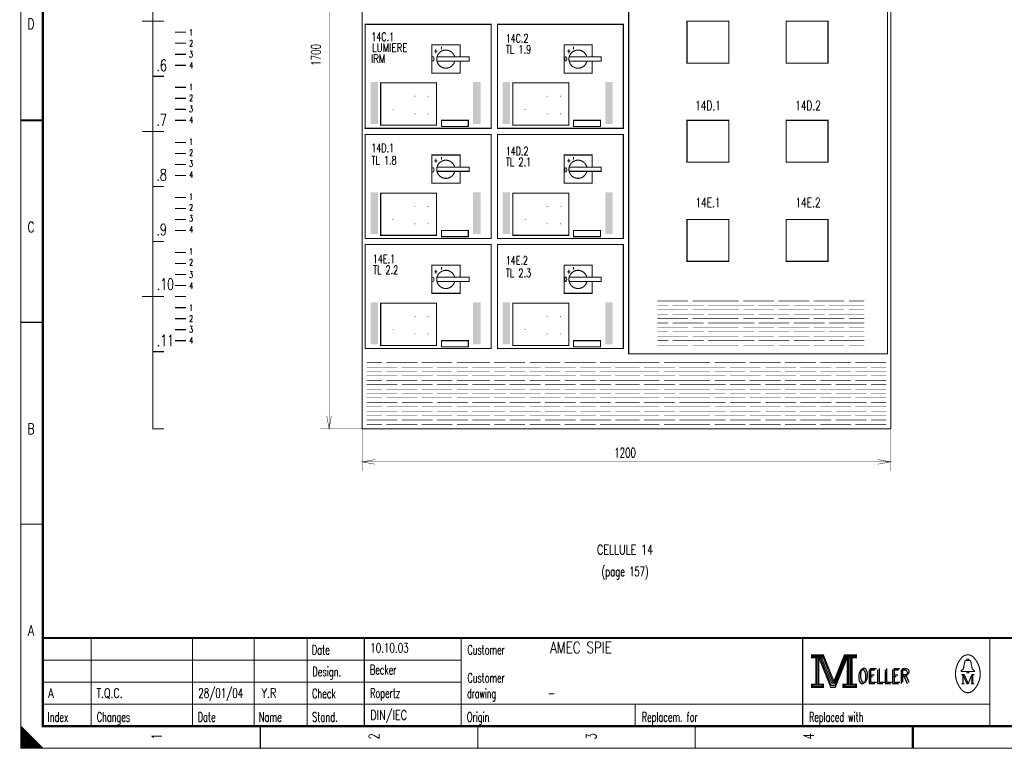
# Model space of a CAD drawing. Header units: centimetres. Extents: x 0 to 491, y -1040 to 69.
# Tile 174 of 181: x 250 to 272, y -40 to -23. Entities that reach past the tile are written whole.
import ezdxf
from ezdxf.enums import TextEntityAlignment as Align

# ---------------------------------------------------------------- set-up
doc = ezdxf.new("R2010")
doc.units = ezdxf.units.CM
doc.header["$MEASUREMENT"] = 0
doc.layers.get('0').update_dxf_attribs({"color": 9, "linetype": 'CONTINUOUS'})
doc.styles.get("Standard").update_dxf_attribs({"font": 'romans.shx', "bigfont": 'TXT.shx'})

msp = doc.modelspace()

# ---------------------------------------------------------------- linework, layer by layer
at = {"color": 0, "flags": 128}
for points, const_width in [([(250, -25.75), (250, -11.5), (290.5, -11.5), (290.5, -40), (250, -40), (250, -25.75)], 0.025), ([(253, -15.75), (253, -32.75), (253.25, -32.75)], 0.025), ([(257.75, -15.75), (256.8, -15.751), (257, -15.751), (256.947, -16.048), (257, -15.751), (257.051, -16.048), (257, -15.751), (257, -32.751), (257.051, -32.456), (257, -32.751), (256.947, -32.456), (257, -32.751), (256.8, -32.751), (257.75, -32.75)], 0.01), ([(259.974, -24.306), (259.974, -24.036), (259.334, -24.036), (259.334, -24.676), (259.974, -24.676), (259.974, -24.404)], 0.025), ([(262.974, -24.306), (262.974, -24.036), (262.334, -24.036), (262.334, -24.676), (262.974, -24.676), (262.974, -24.404)], 0.025), ([(259.45, -24.31), (260.178, -24.31), (260.178, -24.407), (259.455, -24.407)], 0.025), ([(262.45, -24.31), (263.178, -24.31), (263.178, -24.407), (262.455, -24.407)], 0.025), ([(258.95, -25.2), (258.95, -25.19), (258.95, -25.21), (258.95, -25.2), (258.94, -25.2), (258.96, -25.2)], 0.01), ([(259.25, -25.2), (259.25, -25.19), (259.25, -25.21), (259.25, -25.2), (259.24, -25.2), (259.26, -25.2)], 0.01), ([(261.95, -25.2), (261.95, -25.19), (261.95, -25.21), (261.95, -25.2), (261.94, -25.2), (261.96, -25.2)], 0.01), ([(262.25, -25.2), (262.25, -25.19), (262.25, -25.21), (262.25, -25.2), (262.24, -25.2), (262.26, -25.2)], 0.01), ([(258.45, -25.5), (258.45, -25.49), (258.45, -25.51), (258.45, -25.5), (258.44, -25.5), (258.46, -25.5)], 0.01), ([(258.95, -25.6), (258.95, -25.59), (258.95, -25.61), (258.95, -25.6), (258.94, -25.6), (258.96, -25.6)], 0.01), ([(259.25, -25.6), (259.25, -25.59), (259.25, -25.61), (259.25, -25.6), (259.24, -25.6), (259.26, -25.6)], 0.01), ([(261.45, -25.5), (261.45, -25.49), (261.45, -25.51), (261.45, -25.5), (261.44, -25.5), (261.46, -25.5)], 0.01), ([(261.95, -25.6), (261.95, -25.59), (261.95, -25.61), (261.95, -25.6), (261.94, -25.6), (261.96, -25.6)], 0.01), ([(262.25, -25.6), (262.25, -25.59), (262.25, -25.61), (262.25, -25.6), (262.24, -25.6), (262.26, -25.6)], 0.01), ([(259.974, -26.806), (259.974, -26.536), (259.334, -26.536), (259.334, -27.176), (259.974, -27.176), (259.974, -26.904)], 0.025), ([(262.974, -26.806), (262.974, -26.536), (262.334, -26.536), (262.334, -27.176), (262.974, -27.176), (262.974, -26.904)], 0.025), ([(259.45, -26.81), (260.178, -26.81), (260.178, -26.907), (259.455, -26.907)], 0.025), ([(262.45, -26.81), (263.178, -26.81), (263.178, -26.907), (262.455, -26.907)], 0.025), ([(258.95, -27.7), (258.95, -27.69), (258.95, -27.71), (258.95, -27.7), (258.94, -27.7), (258.96, -27.7)], 0.01), ([(259.25, -27.7), (259.25, -27.69), (259.25, -27.71), (259.25, -27.7), (259.24, -27.7), (259.26, -27.7)], 0.01), ([(261.95, -27.7), (261.95, -27.69), (261.95, -27.71), (261.95, -27.7), (261.94, -27.7), (261.96, -27.7)], 0.01), ([(262.25, -27.7), (262.25, -27.69), (262.25, -27.71), (262.25, -27.7), (262.24, -27.7), (262.26, -27.7)], 0.01), ([(258.45, -28), (258.45, -27.99), (258.45, -28.01), (258.45, -28), (258.44, -28), (258.46, -28)], 0.01), ([(258.95, -28.1), (258.95, -28.09), (258.95, -28.11), (258.95, -28.1), (258.94, -28.1), (258.96, -28.1)], 0.01), ([(259.25, -28.1), (259.25, -28.09), (259.25, -28.11), (259.25, -28.1), (259.24, -28.1), (259.26, -28.1)], 0.01), ([(261.45, -28), (261.45, -27.99), (261.45, -28.01), (261.45, -28), (261.44, -28), (261.46, -28)], 0.01), ([(261.95, -28.1), (261.95, -28.09), (261.95, -28.11), (261.95, -28.1), (261.94, -28.1), (261.96, -28.1)], 0.01), ([(262.25, -28.1), (262.25, -28.09), (262.25, -28.11), (262.25, -28.1), (262.24, -28.1), (262.26, -28.1)], 0.01), ([(259.974, -29.306), (259.974, -29.036), (259.334, -29.036), (259.334, -29.676), (259.974, -29.676), (259.974, -29.404)], 0.025), ([(262.974, -29.306), (262.974, -29.036), (262.334, -29.036), (262.334, -29.676), (262.974, -29.676), (262.974, -29.404)], 0.025), ([(259.45, -29.31), (260.178, -29.31), (260.178, -29.407), (259.455, -29.407)], 0.025), ([(262.45, -29.31), (263.178, -29.31), (263.178, -29.407), (262.455, -29.407)], 0.025), ([(263.75, -32.75), (257.75, -32.75), (257.75, -30.25)], 0.01), ([(258.95, -30.2), (258.95, -30.19), (258.95, -30.21), (258.95, -30.2), (258.94, -30.2), (258.96, -30.2)], 0.01), ([(259.25, -30.2), (259.25, -30.19), (259.25, -30.21), (259.25, -30.2), (259.24, -30.2), (259.26, -30.2)], 0.01), ([(261.95, -30.2), (261.95, -30.19), (261.95, -30.21), (261.95, -30.2), (261.94, -30.2), (261.96, -30.2)], 0.01), ([(262.25, -30.2), (262.25, -30.19), (262.25, -30.21), (262.25, -30.2), (262.24, -30.2), (262.26, -30.2)], 0.01), ([(258.45, -30.5), (258.45, -30.49), (258.45, -30.51), (258.45, -30.5), (258.44, -30.5), (258.46, -30.5)], 0.01), ([(258.95, -30.6), (258.95, -30.59), (258.95, -30.61), (258.95, -30.6), (258.94, -30.6), (258.96, -30.6)], 0.01), ([(259.25, -30.6), (259.25, -30.59), (259.25, -30.61), (259.25, -30.6), (259.24, -30.6), (259.26, -30.6)], 0.01), ([(261.45, -30.5), (261.45, -30.49), (261.45, -30.51), (261.45, -30.5), (261.44, -30.5), (261.46, -30.5)], 0.01), ([(261.95, -30.6), (261.95, -30.59), (261.95, -30.61), (261.95, -30.6), (261.94, -30.6), (261.96, -30.6)], 0.01), ([(262.25, -30.6), (262.25, -30.59), (262.25, -30.61), (262.25, -30.6), (262.24, -30.6), (262.26, -30.6)], 0.01), ([(257.75, -32.75), (257.75, -33.701), (257.75, -33.501), (258.045, -33.554), (257.75, -33.501), (258.045, -33.45), (257.75, -33.501), (269.75, -33.501), (269.454, -33.45), (269.75, -33.501), (269.454, -33.554), (269.75, -33.501), (269.75, -33.701), (269.75, -32.75)], 0.01), ([(267.95, -37.88), (267.95, -37.95), (268.05, -37.95), (268.05, -38.55), (267.95, -38.55), (267.95, -38.62), (268.22, -38.62), (268.22, -38.55), (268.12, -38.55), (268.12, -37.95), (268.22, -37.95), (268.22, -37.88), (267.95, -37.88)], 0.025), ([(268.07, -37.93), (268.07, -38.57), (268.1, -38.57), (268.1, -37.93)], 0.025), ([(268.12, -37.95), (268.39, -38.62), (268.49, -38.62), (268.76, -37.95)], 0.025), ([(268.18, -37.95), (268.42, -38.54), (268.46, -38.54)], 0.025), ([(268.22, -37.88), (268.46, -38.48), (268.7, -37.88)], 0.025), ([(268.22, -37.95), (268.44, -38.51), (268.47, -38.51)], 0.025), ([(268.46, -38.58), (268.49, -38.58), (268.74, -37.95)], 0.025), ([(268.46, -38.54), (268.48, -38.54), (268.72, -37.95)], 0.025), ([(268.76, -37.95), (268.76, -38.55), (268.66, -38.55), (268.66, -38.62), (268.71, -38.62)], 0.025), ([(268.7, -37.88), (268.7, -37.95), (268.8, -37.95), (268.8, -38.55), (268.7, -38.55), (268.7, -38.62), (268.97, -38.62), (268.97, -38.55), (268.87, -38.55), (268.87, -37.95), (268.97, -37.95), (268.97, -37.88), (268.7, -37.88)], 0.025), ([(268.78, -37.93), (268.78, -38.57), (268.83, -38.57), (268.83, -37.93), (268.85, -37.93), (268.85, -38.57)], 0.025), ([(271.48, -38.01), (271.48, -37.98), (271.52, -37.98), (271.52, -38.01)], 0.025), ([(271.48, -38.26), (271.35, -38.26), (271.35, -38.24), (271.4, -38.2), (271.43, -38.04)], 0.025), ([(271.52, -38.26), (271.65, -38.26), (271.65, -38.24), (271.6, -38.2), (271.57, -38.04)], 0.025), ([(271.39, -38.33), (271.39, -38.54), (271.35, -38.54)], 0.025), ([(271.39, -38.33), (271.48, -38.54), (271.51, -38.54)], 0.025), ([(250, -39.5), (250, -40), (250.5, -40), (250, -39.5), (250.025, -39.525), (250.025, -40), (250.05, -40), (250.05, -39.55), (250.075, -39.575), (250.075, -40), (250.1, -40), (250.1, -39.6), (250.125, -39.625), (250.125, -40), (250.15, -40)], 0.025), ([(250.15, -40), (250.15, -39.65), (250.175, -39.675), (250.175, -40), (250.2, -40), (250.2, -39.7), (250.225, -39.725), (250.225, -40), (250.25, -40), (250.25, -39.75), (250.275, -39.775), (250.275, -40), (250.3, -40), (250.3, -39.8), (250.325, -39.825)], 0.025), ([(250.325, -39.825), (250.325, -40), (250.35, -40), (250.35, -39.85), (250.375, -39.875), (250.375, -40), (250.4, -40), (250.4, -39.9), (250.425, -39.925), (250.425, -40), (250.45, -40), (250.45, -39.95), (250.475, -39.975)], 0.025)]:
    msp.add_lwpolyline(points, dxfattribs=dict(at, const_width=const_width))
for points, const_width in [([(250, -11.5), (290.5, -11.5), (290.5, -40), (250, -40)], 0.025), ([(250.5, -12), (290, -12), (290, -39.5), (250.5, -39.5)], 0.05), ([(250.5, -12), (290, -12), (290, -39.5), (250.5, -39.5)], 0.025), ([(263.8, -16.05), (269.675, -16.05), (269.675, -31.05), (263.8, -31.05)], 0.025), ([(257.82, -25.93), (260.68, -25.93), (260.68, -23.57), (257.82, -23.57)], 0.025), ([(260.82, -25.93), (263.68, -25.93), (263.68, -23.57), (260.82, -23.57)], 0.025), ([(265.125, -23.5), (266.075, -23.5), (266.075, -24.45), (265.125, -24.45)], 0.025), ([(267.375, -23.5), (268.325, -23.5), (268.325, -24.45), (267.375, -24.45)], 0.025), ([(258.17, -24.9), (259.44, -24.9), (259.44, -25.86), (258.17, -25.86)], 0.025), ([(261.17, -24.9), (262.44, -24.9), (262.44, -25.86), (261.17, -25.86)], 0.025), ([(259.55, -25.89), (260.16, -25.89), (260.16, -25.75), (259.55, -25.75)], 0.025), ([(262.55, -25.89), (263.16, -25.89), (263.16, -25.75), (262.55, -25.75)], 0.025), ([(265.125, -25.75), (266.075, -25.75), (266.075, -26.7), (265.125, -26.7)], 0.025), ([(267.375, -25.75), (268.325, -25.75), (268.325, -26.7), (267.375, -26.7)], 0.025), ([(257.82, -28.43), (260.68, -28.43), (260.68, -26.07), (257.82, -26.07)], 0.025), ([(260.82, -28.43), (263.68, -28.43), (263.68, -26.07), (260.82, -26.07)], 0.025), ([(258.17, -27.4), (259.44, -27.4), (259.44, -28.36), (258.17, -28.36)], 0.025), ([(261.17, -27.4), (262.44, -27.4), (262.44, -28.36), (261.17, -28.36)], 0.025), ([(265.125, -28), (266.075, -28), (266.075, -28.95), (265.125, -28.95)], 0.025), ([(267.375, -28), (268.325, -28), (268.325, -28.95), (267.375, -28.95)], 0.025), ([(259.55, -28.39), (260.16, -28.39), (260.16, -28.25), (259.55, -28.25)], 0.025), ([(262.55, -28.39), (263.16, -28.39), (263.16, -28.25), (262.55, -28.25)], 0.025), ([(257.82, -30.93), (260.68, -30.93), (260.68, -28.57), (257.82, -28.57)], 0.025), ([(260.82, -30.93), (263.68, -30.93), (263.68, -28.57), (260.82, -28.57)], 0.025), ([(258.17, -29.9), (259.44, -29.9), (259.44, -30.86), (258.17, -30.86)], 0.025), ([(261.17, -29.9), (262.44, -29.9), (262.44, -30.86), (261.17, -30.86)], 0.025), ([(259.55, -30.89), (260.16, -30.89), (260.16, -30.75), (259.55, -30.75)], 0.025), ([(262.55, -30.89), (263.16, -30.89), (263.16, -30.75), (262.55, -30.75)], 0.025), ([(267.97, -37.9), (268.2, -37.9), (268.2, -37.93), (267.97, -37.93)], 0.025), ([(268.72, -37.9), (268.95, -37.9), (268.95, -37.93), (268.72, -37.93)], 0.025), ([(271.48, -38.26), (271.52, -38.26), (271.52, -38.29), (271.48, -38.29)], 0.025), ([(267.97, -38.57), (268.2, -38.57), (268.2, -38.6), (267.97, -38.6)], 0.025), ([(268.68, -38.57), (268.95, -38.57), (268.95, -38.6), (268.68, -38.6)], 0.025)]:
    msp.add_lwpolyline(points, close=True, dxfattribs=dict(at, const_width=const_width))
at = {"color": 0}
for points, const_width in [([(257.75, -32.75), (257.75, -15.75)], 0.025), ([(269.75, -15.75), (269.75, -32.75)], 0.025), ([(253, -23.5), (252.75, -23.5)], 0.025), ([(253, -23.5), (253.25, -23.5)], 0.025), ([(253.5, -23.75), (253.75, -23.75)], 0.025), ([(253.5, -24), (253.75, -24)], 0.025), ([(259.55, -24.08), (259.55, -24.14)], 0.025), ([(262.55, -24.08), (262.55, -24.14)], 0.025), ([(253.5, -24.25), (253.75, -24.25)], 0.025), ([(253.5, -24.5), (253.75, -24.5)], 0.025), ([(253, -24.75), (253.25, -24.75)], 0.025), ([(253.5, -25), (253.75, -25)], 0.025), ([(253.5, -25.25), (253.75, -25.25)], 0.025), ([(253.5, -25.5), (253.75, -25.5)], 0.025), ([(250.5, -25.75), (250, -25.75)], 0.05), ([(250, -25.75), (250.5, -25.75)], 0.025), ([(253.5, -25.75), (253.75, -25.75)], 0.025), ([(253, -26), (252.75, -26)], 0.025), ([(253, -26), (253.25, -26)], 0.025), ([(253.5, -26.25), (253.75, -26.25)], 0.025), ([(253.5, -26.5), (253.75, -26.5)], 0.025), ([(259.55, -26.58), (259.55, -26.64)], 0.025), ([(262.55, -26.58), (262.55, -26.64)], 0.025), ([(253.5, -26.75), (253.75, -26.75)], 0.025), ([(253.5, -27), (253.75, -27)], 0.025), ([(253, -27.25), (253.25, -27.25)], 0.025), ([(253.5, -27.5), (253.75, -27.5)], 0.025), ([(253.5, -27.75), (253.75, -27.75)], 0.025), ([(253.5, -28), (253.75, -28)], 0.025), ([(253.5, -28.25), (253.75, -28.25)], 0.025), ([(253, -28.5), (253.25, -28.5)], 0.025), ([(253.5, -28.75), (253.75, -28.75)], 0.025), ([(253.5, -29), (253.75, -29)], 0.025), ([(253.5, -29.25), (253.75, -29.25)], 0.025), ([(259.55, -29.08), (259.55, -29.14)], 0.025), ([(262.55, -29.08), (262.55, -29.14)], 0.025), ([(253.5, -29.5), (253.75, -29.5)], 0.025), ([(253, -29.75), (252.75, -29.75)], 0.025), ([(253, -29.75), (253.25, -29.75)], 0.025), ([(253.5, -29.75), (253.75, -29.75)], 0.025), ([(264.45, -29.85), (265.15, -29.85)], 0.01), ([(264.45, -29.95), (264.7, -29.95)], 0.01), ([(264.8, -29.95), (265.5, -29.95)], 0.01), ([(265.25, -29.85), (265.95, -29.85)], 0.01), ([(265.6, -29.85), (266.3, -29.85)], 0.01), ([(265.6, -29.95), (265.85, -29.95)], 0.01), ([(265.6, -29.95), (266.3, -29.95)], 0.01), ([(265.95, -29.95), (266.65, -29.95)], 0.01), ([(266.4, -29.85), (267.1, -29.85)], 0.01), ([(266.75, -29.95), (267.45, -29.95)], 0.01), ([(267.2, -29.85), (267.9, -29.85)], 0.01), ([(267.55, -29.95), (268.25, -29.95)], 0.01), ([(268, -29.85), (268.7, -29.85)], 0.01), ([(268.35, -29.95), (269.05, -29.95)], 0.01), ([(268.8, -29.85), (269.15, -29.85)], 0.01), ([(268.8, -29.95), (269.15, -29.95)], 0.01), ([(253.5, -30), (253.75, -30)], 0.025), ([(264.45, -30.05), (265.15, -30.05)], 0.01), ([(264.45, -30.15), (264.7, -30.15)], 0.01), ([(264.8, -30.15), (265.5, -30.15)], 0.01), ([(265.25, -30.05), (265.95, -30.05)], 0.01), ([(265.6, -30.05), (266.3, -30.05)], 0.01), ([(265.6, -30.15), (265.85, -30.15)], 0.01), ([(265.6, -30.15), (266.3, -30.15)], 0.01), ([(265.95, -30.15), (266.65, -30.15)], 0.01), ([(266.4, -30.05), (267.1, -30.05)], 0.01), ([(266.75, -30.15), (267.45, -30.15)], 0.01), ([(267.2, -30.05), (267.9, -30.05)], 0.01), ([(267.55, -30.15), (268.25, -30.15)], 0.01), ([(268, -30.05), (268.7, -30.05)], 0.01), ([(268.35, -30.15), (269.05, -30.15)], 0.01), ([(268.8, -30.05), (269.15, -30.05)], 0.01), ([(268.8, -30.15), (269.15, -30.15)], 0.01), ([(250, -30.333), (250.5, -30.333)], 0.025), ([(253.5, -30.25), (253.75, -30.25)], 0.025), ([(264.45, -30.25), (265.15, -30.25)], 0.01), ([(264.45, -30.35), (264.7, -30.35)], 0.01), ([(264.8, -30.35), (265.5, -30.35)], 0.01), ([(265.25, -30.25), (265.95, -30.25)], 0.01), ([(265.6, -30.25), (266.3, -30.25)], 0.01), ([(265.6, -30.35), (265.85, -30.35)], 0.01), ([(265.6, -30.35), (266.3, -30.35)], 0.01), ([(265.95, -30.35), (266.65, -30.35)], 0.01), ([(266.4, -30.25), (267.1, -30.25)], 0.01), ([(266.75, -30.35), (267.45, -30.35)], 0.01), ([(267.2, -30.25), (267.9, -30.25)], 0.01), ([(267.55, -30.35), (268.25, -30.35)], 0.01), ([(268, -30.25), (268.7, -30.25)], 0.01), ([(268.35, -30.35), (269.05, -30.35)], 0.01), ([(268.8, -30.25), (269.15, -30.25)], 0.01), ([(268.8, -30.35), (269.15, -30.35)], 0.01), ([(253.5, -30.5), (253.75, -30.5)], 0.025), ([(264.45, -30.45), (265.15, -30.45)], 0.01), ([(264.45, -30.55), (264.7, -30.55)], 0.01), ([(264.8, -30.55), (265.5, -30.55)], 0.01), ([(265.25, -30.45), (265.95, -30.45)], 0.01), ([(265.6, -30.45), (266.3, -30.45)], 0.01), ([(265.6, -30.55), (265.85, -30.55)], 0.01), ([(265.6, -30.55), (266.3, -30.55)], 0.01), ([(265.95, -30.55), (266.65, -30.55)], 0.01), ([(266.4, -30.45), (267.1, -30.45)], 0.01), ([(266.75, -30.55), (267.45, -30.55)], 0.01), ([(267.2, -30.45), (267.9, -30.45)], 0.01), ([(267.55, -30.55), (268.25, -30.55)], 0.01), ([(268, -30.45), (268.7, -30.45)], 0.01), ([(268.35, -30.55), (269.05, -30.55)], 0.01), ([(268.8, -30.45), (269.15, -30.45)], 0.01), ([(268.8, -30.55), (269.15, -30.55)], 0.01), ([(253.5, -30.75), (253.75, -30.75)], 0.025), ([(264.45, -30.65), (265.15, -30.65)], 0.01), ([(264.45, -30.75), (264.7, -30.75)], 0.01), ([(264.45, -30.85), (265.15, -30.85)], 0.01), ([(264.8, -30.75), (265.5, -30.75)], 0.01), ([(265.25, -30.65), (265.95, -30.65)], 0.01), ([(265.25, -30.85), (265.95, -30.85)], 0.01), ([(265.6, -30.65), (266.3, -30.65)], 0.01), ([(265.6, -30.75), (265.85, -30.75)], 0.01), ([(265.6, -30.75), (266.3, -30.75)], 0.01), ([(265.6, -30.85), (266.3, -30.85)], 0.01), ([(265.95, -30.75), (266.65, -30.75)], 0.01), ([(266.4, -30.65), (267.1, -30.65)], 0.01), ([(266.4, -30.85), (267.1, -30.85)], 0.01), ([(266.75, -30.75), (267.45, -30.75)], 0.01), ([(267.2, -30.65), (267.9, -30.65)], 0.01), ([(267.2, -30.85), (267.9, -30.85)], 0.01), ([(267.55, -30.75), (268.25, -30.75)], 0.01), ([(268, -30.65), (268.7, -30.65)], 0.01), ([(268, -30.85), (268.7, -30.85)], 0.01), ([(268.35, -30.75), (269.05, -30.75)], 0.01), ([(268.8, -30.65), (269.15, -30.65)], 0.01), ([(268.8, -30.75), (269.15, -30.75)], 0.01), ([(268.8, -30.85), (269.15, -30.85)], 0.01), ([(253, -31), (253.25, -31)], 0.025), ([(257.85, -31.25), (258.2, -31.25)], 0.01), ([(258.3, -31.25), (259, -31.25)], 0.01), ([(259.1, -31.25), (259.8, -31.25)], 0.01), ([(259.9, -31.25), (260.6, -31.25)], 0.01), ([(260.3, -31.25), (260.65, -31.25)], 0.01), ([(260.75, -31.25), (261.45, -31.25)], 0.01), ([(261.55, -31.25), (262.25, -31.25)], 0.01), ([(262.35, -31.25), (263.05, -31.25)], 0.01), ([(263.15, -31.25), (263.85, -31.25)], 0.01), ([(263.8, -31.25), (264.5, -31.25)], 0.01), ([(264.6, -31.25), (265.3, -31.25)], 0.01), ([(264.95, -31.25), (265.65, -31.25)], 0.01), ([(265.75, -31.25), (266.45, -31.25)], 0.01), ([(266.55, -31.25), (267.25, -31.25)], 0.01), ([(267.35, -31.25), (268.05, -31.25)], 0.01), ([(268.15, -31.25), (268.85, -31.25)], 0.01), ([(268.95, -31.25), (269.65, -31.25)], 0.01), ([(257.85, -31.35), (258.55, -31.35)], 0.01), ([(257.85, -31.45), (258.2, -31.45)], 0.01), ([(258.3, -31.45), (259, -31.45)], 0.01), ([(258.65, -31.35), (259.35, -31.35)], 0.01), ([(259.1, -31.45), (259.8, -31.45)], 0.01), ([(259.45, -31.35), (260.15, -31.35)], 0.01), ([(259.9, -31.45), (260.6, -31.45)], 0.01), ([(260.25, -31.35), (260.95, -31.35)], 0.01), ([(260.3, -31.35), (261, -31.35)], 0.01), ([(260.3, -31.45), (260.65, -31.45)], 0.01), ([(260.75, -31.45), (261.45, -31.45)], 0.01), ([(261.1, -31.35), (261.8, -31.35)], 0.01), ([(261.55, -31.45), (262.25, -31.45)], 0.01), ([(261.9, -31.35), (262.6, -31.35)], 0.01), ([(262.35, -31.45), (263.05, -31.45)], 0.01), ([(262.7, -31.35), (263.4, -31.35)], 0.01), ([(263.15, -31.45), (263.85, -31.45)], 0.01), ([(263.5, -31.35), (263.85, -31.35)], 0.01), ([(263.8, -31.35), (264.05, -31.35)], 0.01), ([(263.8, -31.45), (264.5, -31.45)], 0.01), ([(264.15, -31.35), (264.85, -31.35)], 0.01), ([(264.6, -31.45), (265.3, -31.45)], 0.01), ([(264.95, -31.35), (265.2, -31.35)], 0.01), ([(264.95, -31.35), (265.65, -31.35)], 0.01), ([(264.95, -31.45), (265.65, -31.45)], 0.01), ([(265.3, -31.35), (266, -31.35)], 0.01), ([(265.75, -31.45), (266.45, -31.45)], 0.01), ([(266.1, -31.35), (266.8, -31.35)], 0.01), ([(266.55, -31.45), (267.25, -31.45)], 0.01), ([(266.9, -31.35), (267.6, -31.35)], 0.01), ([(267.35, -31.45), (268.05, -31.45)], 0.01), ([(267.7, -31.35), (268.4, -31.35)], 0.01), ([(268.15, -31.45), (268.85, -31.45)], 0.01), ([(268.5, -31.35), (269.2, -31.35)], 0.01), ([(268.95, -31.45), (269.65, -31.45)], 0.01), ([(269.3, -31.35), (269.65, -31.35)], 0.01), ([(257.85, -31.55), (258.55, -31.55)], 0.01), ([(257.85, -31.65), (258.2, -31.65)], 0.01), ([(258.3, -31.65), (259, -31.65)], 0.01), ([(258.65, -31.55), (259.35, -31.55)], 0.01), ([(259.1, -31.65), (259.8, -31.65)], 0.01), ([(259.45, -31.55), (260.15, -31.55)], 0.01), ([(259.9, -31.65), (260.6, -31.65)], 0.01), ([(260.25, -31.55), (260.95, -31.55)], 0.01), ([(260.3, -31.55), (261, -31.55)], 0.01), ([(260.3, -31.65), (260.65, -31.65)], 0.01), ([(260.75, -31.65), (261.45, -31.65)], 0.01), ([(261.1, -31.55), (261.8, -31.55)], 0.01), ([(261.55, -31.65), (262.25, -31.65)], 0.01), ([(261.9, -31.55), (262.6, -31.55)], 0.01), ([(262.35, -31.65), (263.05, -31.65)], 0.01), ([(262.7, -31.55), (263.4, -31.55)], 0.01), ([(263.15, -31.65), (263.85, -31.65)], 0.01), ([(263.5, -31.55), (263.85, -31.55)], 0.01), ([(263.8, -31.55), (264.05, -31.55)], 0.01), ([(263.8, -31.65), (264.5, -31.65)], 0.01), ([(264.15, -31.55), (264.85, -31.55)], 0.01), ([(264.6, -31.65), (265.3, -31.65)], 0.01), ([(264.95, -31.55), (265.2, -31.55)], 0.01), ([(264.95, -31.55), (265.65, -31.55)], 0.01), ([(264.95, -31.65), (265.65, -31.65)], 0.01), ([(265.3, -31.55), (266, -31.55)], 0.01), ([(265.75, -31.65), (266.45, -31.65)], 0.01), ([(266.1, -31.55), (266.8, -31.55)], 0.01), ([(266.55, -31.65), (267.25, -31.65)], 0.01), ([(266.9, -31.55), (267.6, -31.55)], 0.01), ([(267.35, -31.65), (268.05, -31.65)], 0.01), ([(267.7, -31.55), (268.4, -31.55)], 0.01), ([(268.15, -31.65), (268.85, -31.65)], 0.01), ([(268.5, -31.55), (269.2, -31.55)], 0.01), ([(268.95, -31.65), (269.65, -31.65)], 0.01), ([(269.3, -31.55), (269.65, -31.55)], 0.01), ([(257.85, -31.75), (258.55, -31.75)], 0.01), ([(257.85, -31.85), (258.2, -31.85)], 0.01), ([(257.85, -31.95), (258.55, -31.95)], 0.01), ([(258.3, -31.85), (259, -31.85)], 0.01), ([(258.65, -31.75), (259.35, -31.75)], 0.01), ([(258.65, -31.95), (259.35, -31.95)], 0.01), ([(259.1, -31.85), (259.8, -31.85)], 0.01), ([(259.45, -31.75), (260.15, -31.75)], 0.01), ([(259.45, -31.95), (260.15, -31.95)], 0.01), ([(259.9, -31.85), (260.6, -31.85)], 0.01), ([(260.25, -31.75), (260.95, -31.75)], 0.01), ([(260.25, -31.95), (260.95, -31.95)], 0.01), ([(260.3, -31.75), (261, -31.75)], 0.01), ([(260.3, -31.85), (260.65, -31.85)], 0.01), ([(260.3, -31.95), (261, -31.95)], 0.01), ([(260.75, -31.85), (261.45, -31.85)], 0.01), ([(261.1, -31.75), (261.8, -31.75)], 0.01), ([(261.1, -31.95), (261.8, -31.95)], 0.01), ([(261.55, -31.85), (262.25, -31.85)], 0.01), ([(261.9, -31.75), (262.6, -31.75)], 0.01), ([(261.9, -31.95), (262.6, -31.95)], 0.01), ([(262.35, -31.85), (263.05, -31.85)], 0.01), ([(262.7, -31.75), (263.4, -31.75)], 0.01), ([(262.7, -31.95), (263.4, -31.95)], 0.01), ([(263.15, -31.85), (263.85, -31.85)], 0.01), ([(263.5, -31.75), (263.85, -31.75)], 0.01), ([(263.5, -31.95), (263.85, -31.95)], 0.01), ([(263.8, -31.75), (264.05, -31.75)], 0.01), ([(263.8, -31.85), (264.5, -31.85)], 0.01), ([(263.8, -31.95), (264.05, -31.95)], 0.01), ([(264.15, -31.75), (264.85, -31.75)], 0.01), ([(264.15, -31.95), (264.85, -31.95)], 0.01), ([(264.6, -31.85), (265.3, -31.85)], 0.01), ([(264.95, -31.75), (265.2, -31.75)], 0.01), ([(264.95, -31.75), (265.65, -31.75)], 0.01), ([(264.95, -31.85), (265.65, -31.85)], 0.01), ([(264.95, -31.95), (265.2, -31.95)], 0.01), ([(264.95, -31.95), (265.65, -31.95)], 0.01), ([(265.3, -31.75), (266, -31.75)], 0.01), ([(265.3, -31.95), (266, -31.95)], 0.01), ([(265.75, -31.85), (266.45, -31.85)], 0.01), ([(266.1, -31.75), (266.8, -31.75)], 0.01), ([(266.1, -31.95), (266.8, -31.95)], 0.01), ([(266.55, -31.85), (267.25, -31.85)], 0.01), ([(266.9, -31.75), (267.6, -31.75)], 0.01), ([(266.9, -31.95), (267.6, -31.95)], 0.01), ([(267.35, -31.85), (268.05, -31.85)], 0.01), ([(267.7, -31.75), (268.4, -31.75)], 0.01), ([(267.7, -31.95), (268.4, -31.95)], 0.01), ([(268.15, -31.85), (268.85, -31.85)], 0.01), ([(268.5, -31.75), (269.2, -31.75)], 0.01), ([(268.5, -31.95), (269.2, -31.95)], 0.01), ([(268.95, -31.85), (269.65, -31.85)], 0.01), ([(269.3, -31.75), (269.65, -31.75)], 0.01), ([(269.3, -31.95), (269.65, -31.95)], 0.01), ([(257.85, -32.05), (258.2, -32.05)], 0.01), ([(257.85, -32.15), (258.55, -32.15)], 0.01), ([(258.3, -32.05), (259, -32.05)], 0.01), ([(258.65, -32.15), (259.35, -32.15)], 0.01), ([(259.1, -32.05), (259.8, -32.05)], 0.01), ([(259.45, -32.15), (260.15, -32.15)], 0.01), ([(259.9, -32.05), (260.6, -32.05)], 0.01), ([(260.25, -32.15), (260.95, -32.15)], 0.01), ([(260.3, -32.05), (260.65, -32.05)], 0.01), ([(260.3, -32.15), (261, -32.15)], 0.01), ([(260.75, -32.05), (261.45, -32.05)], 0.01), ([(261.1, -32.15), (261.8, -32.15)], 0.01), ([(261.55, -32.05), (262.25, -32.05)], 0.01), ([(261.9, -32.15), (262.6, -32.15)], 0.01), ([(262.35, -32.05), (263.05, -32.05)], 0.01), ([(262.7, -32.15), (263.4, -32.15)], 0.01), ([(263.15, -32.05), (263.85, -32.05)], 0.01), ([(263.5, -32.15), (263.85, -32.15)], 0.01), ([(263.8, -32.05), (264.5, -32.05)], 0.01), ([(263.8, -32.15), (264.05, -32.15)], 0.01), ([(264.15, -32.15), (264.85, -32.15)], 0.01), ([(264.6, -32.05), (265.3, -32.05)], 0.01), ([(264.95, -32.05), (265.65, -32.05)], 0.01), ([(264.95, -32.15), (265.2, -32.15)], 0.01), ([(264.95, -32.15), (265.65, -32.15)], 0.01), ([(265.3, -32.15), (266, -32.15)], 0.01), ([(265.75, -32.05), (266.45, -32.05)], 0.01), ([(266.1, -32.15), (266.8, -32.15)], 0.01), ([(266.55, -32.05), (267.25, -32.05)], 0.01), ([(266.9, -32.15), (267.6, -32.15)], 0.01), ([(267.35, -32.05), (268.05, -32.05)], 0.01), ([(267.7, -32.15), (268.4, -32.15)], 0.01), ([(268.15, -32.05), (268.85, -32.05)], 0.01), ([(268.5, -32.15), (269.2, -32.15)], 0.01), ([(268.95, -32.05), (269.65, -32.05)], 0.01), ([(269.3, -32.15), (269.65, -32.15)], 0.01), ([(257.85, -32.25), (258.2, -32.25)], 0.01), ([(257.85, -32.35), (258.55, -32.35)], 0.01), ([(258.3, -32.25), (259, -32.25)], 0.01), ([(258.65, -32.35), (259.35, -32.35)], 0.01), ([(259.1, -32.25), (259.8, -32.25)], 0.01), ([(259.45, -32.35), (260.15, -32.35)], 0.01), ([(259.9, -32.25), (260.6, -32.25)], 0.01), ([(260.25, -32.35), (260.95, -32.35)], 0.01), ([(260.3, -32.25), (260.65, -32.25)], 0.01), ([(260.3, -32.35), (261, -32.35)], 0.01), ([(260.75, -32.25), (261.45, -32.25)], 0.01), ([(261.1, -32.35), (261.8, -32.35)], 0.01), ([(261.55, -32.25), (262.25, -32.25)], 0.01), ([(261.9, -32.35), (262.6, -32.35)], 0.01), ([(262.35, -32.25), (263.05, -32.25)], 0.01), ([(262.7, -32.35), (263.4, -32.35)], 0.01), ([(263.15, -32.25), (263.85, -32.25)], 0.01), ([(263.5, -32.35), (263.85, -32.35)], 0.01), ([(263.8, -32.25), (264.5, -32.25)], 0.01), ([(263.8, -32.35), (264.05, -32.35)], 0.01), ([(264.15, -32.35), (264.85, -32.35)], 0.01), ([(264.6, -32.25), (265.3, -32.25)], 0.01), ([(264.95, -32.25), (265.65, -32.25)], 0.01), ([(264.95, -32.35), (265.2, -32.35)], 0.01), ([(264.95, -32.35), (265.65, -32.35)], 0.01), ([(265.3, -32.35), (266, -32.35)], 0.01), ([(265.75, -32.25), (266.45, -32.25)], 0.01), ([(266.1, -32.35), (266.8, -32.35)], 0.01), ([(266.55, -32.25), (267.25, -32.25)], 0.01), ([(266.9, -32.35), (267.6, -32.35)], 0.01), ([(267.35, -32.25), (268.05, -32.25)], 0.01), ([(267.7, -32.35), (268.4, -32.35)], 0.01), ([(268.15, -32.25), (268.85, -32.25)], 0.01), ([(268.5, -32.35), (269.2, -32.35)], 0.01), ([(268.95, -32.25), (269.65, -32.25)], 0.01), ([(269.3, -32.35), (269.65, -32.35)], 0.01), ([(257.85, -32.45), (258.2, -32.45)], 0.01), ([(257.85, -32.55), (258.55, -32.55)], 0.01), ([(258.3, -32.45), (259, -32.45)], 0.01), ([(258.65, -32.55), (259.35, -32.55)], 0.01), ([(259.1, -32.45), (259.8, -32.45)], 0.01), ([(259.45, -32.55), (260.15, -32.55)], 0.01), ([(259.9, -32.45), (260.6, -32.45)], 0.01), ([(260.25, -32.55), (260.95, -32.55)], 0.01), ([(260.3, -32.45), (260.65, -32.45)], 0.01), ([(260.3, -32.55), (261, -32.55)], 0.01), ([(260.75, -32.45), (261.45, -32.45)], 0.01), ([(261.1, -32.55), (261.8, -32.55)], 0.01), ([(261.55, -32.45), (262.25, -32.45)], 0.01), ([(261.9, -32.55), (262.6, -32.55)], 0.01), ([(262.35, -32.45), (263.05, -32.45)], 0.01), ([(262.7, -32.55), (263.4, -32.55)], 0.01), ([(263.15, -32.45), (263.85, -32.45)], 0.01), ([(263.5, -32.55), (263.85, -32.55)], 0.01), ([(263.8, -32.45), (264.5, -32.45)], 0.01), ([(263.8, -32.55), (264.05, -32.55)], 0.01), ([(264.15, -32.55), (264.85, -32.55)], 0.01), ([(264.6, -32.45), (265.3, -32.45)], 0.01), ([(264.95, -32.45), (265.65, -32.45)], 0.01), ([(264.95, -32.55), (265.2, -32.55)], 0.01), ([(264.95, -32.55), (265.65, -32.55)], 0.01), ([(265.3, -32.55), (266, -32.55)], 0.01), ([(265.75, -32.45), (266.45, -32.45)], 0.01), ([(266.1, -32.55), (266.8, -32.55)], 0.01), ([(266.55, -32.45), (267.25, -32.45)], 0.01), ([(266.9, -32.55), (267.6, -32.55)], 0.01), ([(267.35, -32.45), (268.05, -32.45)], 0.01), ([(267.7, -32.55), (268.4, -32.55)], 0.01), ([(268.15, -32.45), (268.85, -32.45)], 0.01), ([(268.5, -32.55), (269.2, -32.55)], 0.01), ([(268.95, -32.45), (269.65, -32.45)], 0.01), ([(269.3, -32.55), (269.65, -32.55)], 0.01), ([(257.75, -32.75), (261.75, -32.75)], 0.025), ([(257.85, -32.65), (258.2, -32.65)], 0.01), ([(258.3, -32.65), (259, -32.65)], 0.01), ([(259.1, -32.65), (259.8, -32.65)], 0.01), ([(259.9, -32.65), (260.6, -32.65)], 0.01), ([(260.3, -32.65), (260.65, -32.65)], 0.01), ([(260.75, -32.65), (261.45, -32.65)], 0.01), ([(261, -32.75), (269.75, -32.75)], 0.025), ([(261.55, -32.65), (262.25, -32.65)], 0.01), ([(262.35, -32.65), (263.05, -32.65)], 0.01), ([(263.15, -32.65), (263.85, -32.65)], 0.01), ([(263.75, -32.75), (266.25, -32.75)], 0.01), ([(263.8, -32.65), (264.5, -32.65)], 0.01), ([(264.6, -32.65), (265.3, -32.65)], 0.01), ([(264.95, -32.65), (265.65, -32.65)], 0.01), ([(265.75, -32.65), (266.45, -32.65)], 0.01), ([(266.55, -32.65), (267.25, -32.65)], 0.01), ([(267.35, -32.65), (268.05, -32.65)], 0.01), ([(268.15, -32.65), (268.85, -32.65)], 0.01), ([(268.95, -32.65), (269.65, -32.65)], 0.01), ([(250, -34.917), (250.5, -34.917)], 0.025), ([(290, -37.5), (250.5, -37.5)], 0.05), ([(251.6, -39.5), (251.6, -37.5)], 0.025), ([(253.9, -39.5), (253.9, -37.5)], 0.025), ([(255.3, -39.5), (255.3, -37.5)], 0.025), ([(256.5, -37.5), (256.5, -39.5)], 0.025), ([(257.8, -37.5), (257.8, -39.5)], 0.025), ([(260, -37.5), (260, -39.5)], 0.025), ([(267.75, -37.5), (267.75, -39.5)], 0.025), ([(272, -37.5), (272, -39.5)], 0.025), ([(250.5, -38), (260, -38)], 0.025), ([(268.15, -37.95), (268.4, -38.58)], 0.025), ([(268.47, -38.51), (268.7, -37.94)], 0.025), ([(271.46, -38.01), (271.55, -38.01)], 0.025), ([(271.35, -38.33), (271.42, -38.33)], 0.025), ([(271.42, -38.33), (271.51, -38.54)], 0.025), ([(271.51, -38.54), (271.59, -38.33)], 0.025), ([(271.59, -38.54), (271.59, -38.33)], 0.025), ([(271.59, -38.33), (271.65, -38.33)], 0.025), ([(271.61, -38.33), (271.61, -38.54)], 0.025), ([(250.5, -38.5), (260, -38.5)], 0.025), ([(268.4, -38.58), (268.46, -38.58)], 0.025), ([(271.39, -38.54), (271.43, -38.54)], 0.025), ([(271.65, -38.54), (271.57, -38.54)], 0.025), ([(250.5, -39), (272, -39)], 0.025), ([(263.95, -39), (263.95, -39.5)], 0.025), ([(255.438, -40), (255.438, -39.5)], 0.025), ([(260.375, -40), (260.375, -39.5)], 0.025), ([(265.312, -40), (265.312, -39.5)], 0.025), ([(270.25, -39.5), (270.25, -40)], 0.05), ([(270.25, -40), (270.25, -39.5)], 0.025), ([(250.475, -40), (250.475, -39.975)], 0.025)]:
    msp.add_lwpolyline(points, dxfattribs=dict(at, const_width=const_width))
at = {"color": 0, "const_width": 0.025, "flags": 128}
for points in [[(259.85, -24.31, 1), (259.45, -24.41, 0.780776), (259.85, -24.41)], [(262.85, -24.31, 1), (262.45, -24.41, 0.780776), (262.85, -24.41)], [(259.85, -26.81, 1), (259.45, -26.91, 0.780776), (259.85, -26.91)], [(262.85, -26.81, 1), (262.45, -26.91, 0.780776), (262.85, -26.91)], [(259.85, -29.31, 1), (259.45, -29.41, 0.780776), (259.85, -29.41)], [(262.85, -29.31, 1), (262.45, -29.41, 0.780776), (262.85, -29.41)], [(271.35, -37.961, 0.373815), (271.349, -38.657, 0.373815)], [(271.649, -37.96, 0.530775), (271.351, -37.959, 0.530775)], [(271.46, -38.01, 0.414214), (271.43, -38.04, 0.414214)], [(271.57, -38.04, 0.414214), (271.54, -38.01, 0.414214)], [(271.65, -38.66, 0.378582), (271.646, -37.956, 0.378582)], [(271.35, -38.66, 0.532213), (271.649, -38.661, 0.532213)]]:
    msp.add_lwpolyline(points, format="xyb", dxfattribs=at)
at = {"color": 0}
for points in [[(257.94, -24.88), (258.11, -24.88), (257.94, -25.83), (258.11, -25.83)], [(260.27, -24.88), (260.44, -24.88), (260.27, -25.83), (260.44, -25.83)], [(260.94, -24.88), (261.11, -24.88), (260.94, -25.83), (261.11, -25.83)], [(263.27, -24.88), (263.44, -24.88), (263.27, -25.83), (263.44, -25.83)], [(257.94, -27.38), (258.11, -27.38), (257.94, -28.33), (258.11, -28.33)], [(260.27, -27.38), (260.44, -27.38), (260.27, -28.33), (260.44, -28.33)], [(260.94, -27.38), (261.11, -27.38), (260.94, -28.33), (261.11, -28.33)], [(263.27, -27.38), (263.44, -27.38), (263.27, -28.33), (263.44, -28.33)], [(257.94, -29.88), (258.11, -29.88), (257.94, -30.83), (258.11, -30.83)], [(260.27, -29.88), (260.44, -29.88), (260.27, -30.83), (260.44, -30.83)], [(260.94, -29.88), (261.11, -29.88), (260.94, -30.83), (261.11, -30.83)], [(263.27, -29.88), (263.44, -29.88), (263.27, -30.83), (263.44, -30.83)]]:
    msp.add_solid(points, dxfattribs=at)

# ---------------------------------------------------------------- texts
for s, height, width, p in [('D', 0.238, 0.76, (250.233, -23.439)), ('0', 0.0953, 0.672, (259.354, -24.305)), ('+', 0.0953, 0.696, (259.425, -24.128)), ('0', 0.0953, 0.672, (262.371, -24.305)), ('+', 0.0953, 0.696, (262.442, -24.128)), ('14D.1', 0.2143, 0.6944, (265.601, -25.306)), ('14D.2', 0.2143, 0.6944, (267.872, -25.306)), ('0', 0.0953, 0.672, (259.354, -26.825)), ('+', 0.0953, 0.696, (259.425, -26.612)), ('0', 0.0953, 0.672, (262.371, -26.825)), ('+', 0.0953, 0.696, (262.442, -26.612)), ('14E.1', 0.2143, 0.6944, (265.601, -27.507)), ('14E.2', 0.2143, 0.6944, (267.872, -27.507)), ('C', 0.238, 0.76, (250.233, -28.053)), ('+', 0.0953, 0.696, (259.425, -29.132)), ('+', 0.0953, 0.696, (262.442, -29.132)), ('0', 0.0953, 0.672, (259.354, -29.31)), ('0', 0.0953, 0.672, (262.371, -29.31)), ('B', 0.238, 0.76, (250.233, -32.632)), ('1200', 0.2143, 0.672, (263.719, -33.186)), ('CELLULE 14', 0.2143, 0.736, (263.719, -35.386)), ('(page 157)', 0.2143, 0.6504, (263.719, -35.883)), ('A', 0.238, 0.76, (250.233, -37.21))]:
    msp.add_text(s, height=height, dxfattribs=dict(at, width=width)).set_placement(p, align=Align.TOP_CENTER)
for s, height, width, p in [('1', 0.143, 0.672, (253.821, -23.681)), ('14C.1', 0.1905, 0.6944, (257.958, -23.759)), ('14C.2', 0.1905, 0.6944, (261.01, -23.794)), ('2', 0.143, 0.672, (253.821, -23.929)), ('2', 0.143, 0.672, (253.821, -23.929)), ('LUMIERE', 0.1905, 0.76, (257.973, -24.007)), ('TL 1.9', 0.1905, 0.709333, (261.013, -24.043)), ('.6', 0.2619, 0.684, (253.083, -24.369)), ('3', 0.143, 0.672, (253.821, -24.178)), ('IRM', 0.1905, 0.76, (257.949, -24.256)), ('4', 0.143, 0.672, (253.821, -24.426)), ('1', 0.143, 0.672, (253.821, -24.923)), ('2', 0.143, 0.672, (253.821, -25.171)), ('2', 0.143, 0.672, (253.821, -25.171)), ('3', 0.143, 0.672, (253.821, -25.42)), ('.7', 0.2619, 0.684, (253.083, -25.612)), ('4', 0.143, 0.672, (253.821, -25.668)), ('1', 0.143, 0.672, (253.821, -26.165)), ('14D.1', 0.1905, 0.6944, (257.958, -26.279)), ('14D.2', 0.1905, 0.6944, (261.01, -26.35)), ('2', 0.143, 0.672, (253.821, -26.414)), ('2', 0.143, 0.672, (253.821, -26.414)), ('TL 1.8', 0.1905, 0.709333, (257.96, -26.563)), ('TL 2.1', 0.1905, 0.709333, (261.013, -26.598)), ('3', 0.143, 0.672, (253.821, -26.662)), ('.8', 0.2619, 0.684, (253.083, -26.854)), ('4', 0.143, 0.672, (253.821, -26.911)), ('1', 0.143, 0.672, (253.821, -27.407)), ('2', 0.143, 0.672, (253.821, -27.656)), ('2', 0.143, 0.672, (253.821, -27.656)), ('3', 0.143, 0.672, (253.821, -27.904)), ('.9', 0.2619, 0.684, (253.083, -28.096)), ('4', 0.143, 0.672, (253.821, -28.153)), ('1', 0.143, 0.672, (253.821, -28.65)), ('14E.1', 0.1905, 0.6944, (257.993, -28.799)), ('14E.2', 0.1905, 0.6944, (261.01, -28.834)), ('2', 0.143, 0.672, (253.821, -28.898)), ('2', 0.143, 0.672, (253.821, -28.898)), ('TL 2.2', 0.1905, 0.709333, (257.996, -29.047)), ('3', 0.143, 0.672, (253.821, -29.182)), ('TL 2.3', 0.1905, 0.709333, (261.013, -29.118)), ('.10', 0.2619, 0.68, (253.091, -29.338)), ('4', 0.143, 0.672, (253.821, -29.431)), ('1', 0.143, 0.672, (253.821, -29.927)), ('2', 0.143, 0.672, (253.821, -30.176)), ('2', 0.143, 0.672, (253.821, -30.176)), ('.11', 0.2619, 0.68, (253.091, -30.616)), ('3', 0.143, 0.672, (253.821, -30.424)), ('4', 0.143, 0.672, (253.821, -30.673)), ('Date', 0.2143, 0.64, (256.605, -37.658)), ('Customer', 0.2143, 0.62, (260.14, -37.658)), ('Design.', 0.2143, 0.636571, (256.619, -38.154)), ('OELLER', 0.3096, 0.76, (268.996, -38.225)), ('OELLER', 0.3096, 0.76, (268.996, -38.225)), ('OELLER', 0.3096, 0.76, (269.032, -38.19)), ('Customer', 0.2143, 0.62, (260.14, -38.296)), ('Check', 0.2143, 0.632, (256.612, -38.651)), ('drawing', 0.2143, 0.6, (260.133, -38.651)), ('Index', 0.2143, 0.632, (250.609, -39.184)), ('Changes', 0.2143, 0.622857, (251.726, -39.184)), ('Date', 0.2143, 0.64, (254.015, -39.184)), ('Name', 0.2143, 0.64, (255.404, -39.184)), ('Stand.', 0.2143, 0.642667, (256.612, -39.184)), ('Origin', 0.2143, 0.626667, (260.127, -39.184)), ('Replacem. for', 0.21431, 0.627077, (264.097, -39.184)), ('Replaced with', 0.21431, 0.619692, (267.895, -39.184))]:
    msp.add_text(s, height=height, dxfattribs=dict(at, width=width)).set_placement(p, align=Align.TOP_LEFT)
at = {"color": 0, "width": 0.672}
msp.add_text('1700', height=0.2143, rotation=90, dxfattribs=at).set_placement((256.87, -24.263), align=Align.BOTTOM_CENTER)
at = {"color": 0}
for s, height, width, p in [('10.10.03', 0.2143, 0.678, (257.934, -37.892)), ('AMEC SPIE', 0.2619, 0.752889, (262.016, -37.923)), ('Becker', 0.2143, 0.626667, (257.927, -38.389)), ('A', 0.214, 0.76, (250.621, -38.921)), ('T.Q.C.', 0.2143, 0.728, (251.716, -38.921)), ('28/01/04', 0.2143, 0.678, (254.029, -38.921)), ('Y.R', 0.2143, 0.738667, (255.467, -38.921)), ('Ropertz', 0.2143, 0.622857, (257.932, -38.921)), ('-', 0.214, 0.696, (261.965, -38.921)), ('DIN/IEC', 0.2143, 0.750857, (257.935, -39.418))]:
    msp.add_text(s, height=height, dxfattribs=dict(at, width=width)).set_placement(p, align=Align.BOTTOM_LEFT)
at = {"color": 0, "width": 0.672}
for s, p in [('1', (252.965, -39.73)), ('2', (257.899, -39.73)), ('3', (262.832, -39.73)), ('4', (267.766, -39.73))]:
    msp.add_text(s, height=0.238, rotation=90, dxfattribs=at).set_placement(p, align=Align.TOP_CENTER)

doc.saveas('drawing.dxf')
